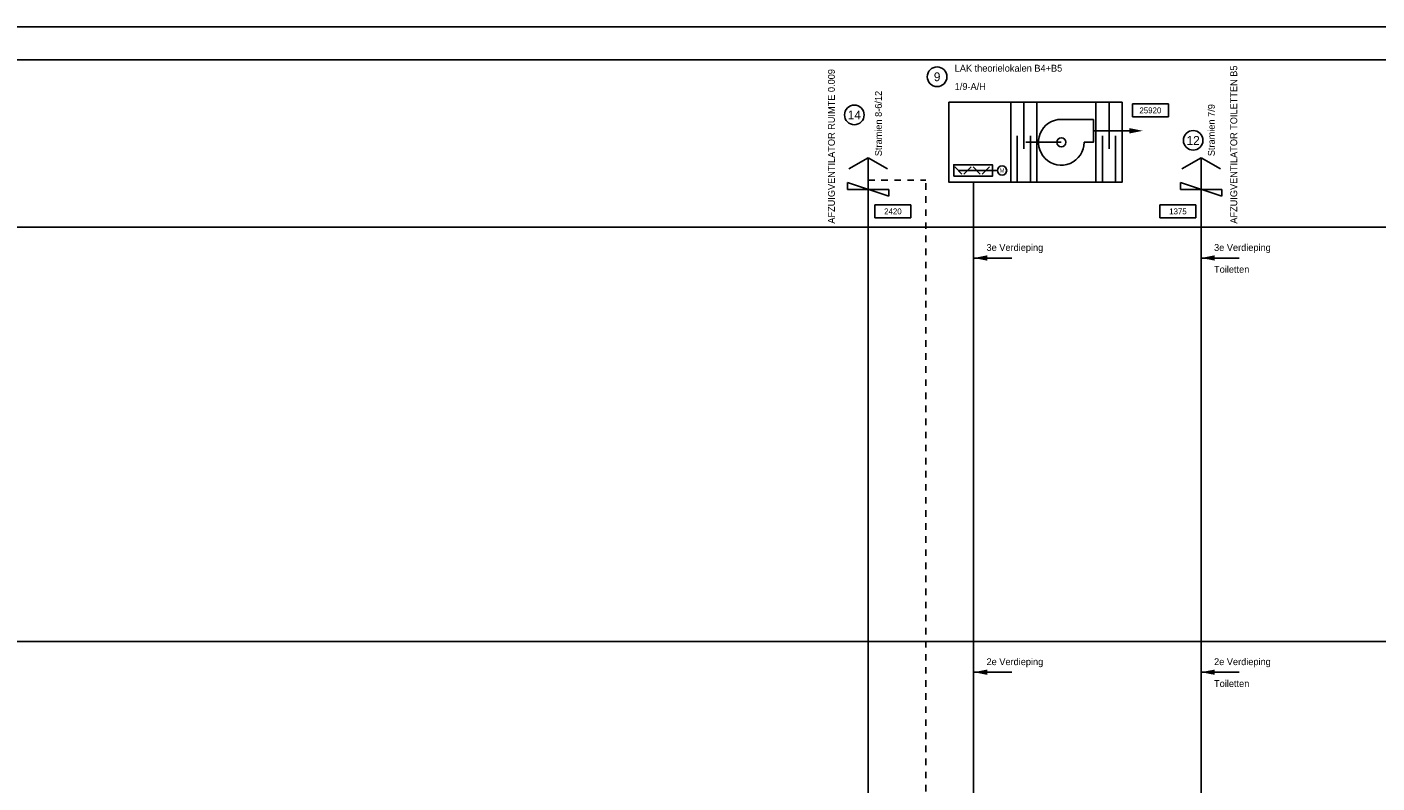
# Model space of a CAD drawing. Extents: x -490 to 1189, y 0 to 841.
# Tile 10 of 28: x 343 to 755, y 610 to 841. Entities that reach past the tile are written whole.
import ezdxf
from ezdxf.enums import TextEntityAlignment as Align

# ---------------------------------------------------------------- set-up
doc = ezdxf.new("R2010")
doc.units = 0
doc.linetypes.add('STABI22', pattern=[4, 2, -2])
doc.layers.get('0').update_dxf_attribs({"linetype": 'CONTINUOUS'})
for name, color, linetype in [('00KAD070', 5, 'CONTINUOUS'), ('WL$1----', 3, 'CONTINUOUS'), ('WL561---', 4, 'CONTINUOUS'), ('WL561---_RETOUR', 4, 'CONTINUOUS'), ('WL570---_TOEVOER', 3, 'CONTINUOUS'), ('WM561---', 1, 'CONTINUOUS')]:
    doc.layers.add(name, color=color, linetype=linetype)
doc.styles.add('BURO-018', font='BUROFONT.shx', dxfattribs={"height": 1.8})
doc.styles.add('BURO-025', font='BUROFONT.shx', dxfattribs={"height": 2.5})

# ---------------------------------------------------------------- blocks, each defined once
blk = doc.blocks.new('2322618')
at = {"color": 0, "linetype": 'CONTINUOUS'}
for p in [(-7, 7), (7, 7)]:
    blk.add_line(p, (0, 11.04), dxfattribs=at)
blk = doc.blocks.new('2322615')
at = {"color": 0, "linetype": 'CONTINUOUS'}
for p, q in [((-2.5, -7.5), (2.5, 7.5)), ((0, 7.5), (2.5, 7.5)), ((0, 7.5), (0, -7.5)), ((0, -7.5), (-2.5, -7.5))]:
    blk.add_line(p, q, dxfattribs=at)
at = {"color": 0, "linetype": 'CONTINUOUS', "style": 'BURO-018', "flags": 1}
blk.add_attdef('W_ID', (0, 0), '', height=1.8, dxfattribs=at)
blk = doc.blocks.new('30486013')
at = {"color": 0, "linetype": 'CONTINUOUS'}
blk.add_circle((0, 0), 2, dxfattribs=at)
at = {"color": 0, "linetype": 'CONTINUOUS', "style": 'BURO-018', "flags": 1}
blk.add_attdef('CV_MATCODE', (0, 0), '', height=1.8, dxfattribs=at)
blk = doc.blocks.new('3048601')
at = {"color": 0, "linetype": 'CONTINUOUS'}
blk.add_circle((0, 0), 2, dxfattribs=at)
at = {"color": 0, "linetype": 'CONTINUOUS', "style": 'BURO-018', "flags": 1}
blk.add_attdef('CV_MATCODE', (0, 0), '', height=1.8, dxfattribs=at)
blk = doc.blocks.new('AL-RNR')
at = {"color": 0, "linetype": 'CONTINUOUS'}
for p, q in [((-5.5, 2), (5.5, 2)), ((-5.5, -2), (-5.5, 2)), ((5.5, -2), (5.5, 2)), ((-5.5, -2), (5.5, -2))]:
    blk.add_line(p, q, dxfattribs=at)

msp = doc.modelspace()

# ---------------------------------------------------------------- hatches: boundary and pattern name
at = {"layer": 'WL570---_TOEVOER', "linetype": 'CONTINUOUS'}
for points in [[(679.64, 810.07), (683.77, 809.25), (679.64, 808.42), (679.64, 809.25)], [(636.23, 769.52), (632.11, 770.34), (636.23, 771.16), (636.23, 770.34)], [(705.77, 769.52), (701.65, 770.34), (705.77, 771.16), (705.77, 770.34)], [(636.23, 642.83), (632.11, 643.65), (636.23, 644.47), (636.23, 643.65)], [(705.77, 642.83), (701.65, 643.65), (705.77, 644.47), (705.77, 643.65)]]:
    msp.add_hatch(color=6, dxfattribs=at).paths.add_polyline_path(points)

# ---------------------------------------------------------------- linework, layer by layer
at = {"layer": '00KAD070', "linetype": 'CONTINUOUS'}
msp.add_line((1179, 831), (-479.54, 831), dxfattribs=at)
at = {"layer": 'WL$1----', "color": 3}
msp.add_line((1189, 841), (-489.54, 841), dxfattribs=at)
at = {"layer": 'WL561---', "color": 1}
for p, q in [((643.41, 793.49), (643.41, 817.99)), ((647.41, 803.74), (647.41, 817.99)), ((651.41, 793.49), (651.41, 817.99)), ((669.45, 793.49), (669.45, 817.99)), ((673.45, 803.74), (673.45, 817.99)), ((645.41, 793.49), (645.41, 807.74)), ((649.41, 793.49), (649.41, 807.74)), ((671.45, 793.49), (671.45, 807.74)), ((675.45, 793.49), (675.45, 807.74))]:
    msp.add_line(p, q, dxfattribs=at)
at = {"layer": 'WL561---', "color": 6}
for p, q in [((599.85, 800.97), (599.85, 316.96)), ((701.61, 800.97), (701.61, 316.96)), ((632.07, 779.75), (632.07, 793.49)), ((632.07, 779.75), (632.07, 282.53))]:
    msp.add_line(p, q, dxfattribs=at)
at = {"layer": 'WL561---', "color": 3}
for p, q in [((626.29, 798.22), (628.52, 795.99)), ((627.4, 797.1), (639.38, 797.1)), ((631.32, 798.22), (629.09, 795.99)), ((631.89, 798.22), (634.12, 795.99)), ((636.92, 798.22), (634.69, 795.99))]:
    msp.add_line(p, q, dxfattribs=at)
at = {"layer": 'WL561---', "color": 8, "linetype": 'CONTINUOUS'}
for p, q in [((-439.09, 779.75), (1169.98, 779.75)), ((-439.09, 653.07), (1169.98, 653.07))]:
    msp.add_line(p, q, dxfattribs=at)
at = {"layer": 'WL561---', "color": 3}
msp.add_lwpolyline([(668.67, 812.74), (658.87, 812.74, 2.414214), (665.87, 805.74), (668.67, 805.74)], format="xyb", close=True, dxfattribs=at)
msp.add_lwpolyline([(626, 795.35), (637.8, 795.35), (637.8, 798.85), (626, 798.85)], close=True, dxfattribs=at)
msp.add_circle((658.87, 805.74), 1.4, dxfattribs=at)
at = {"layer": 'WL561---_RETOUR', "color": 7, "linetype": 'CONTINUOUS'}
msp.add_lwpolyline([(624.54, 817.99), (624.54, 793.49), (677.45, 793.49), (677.45, 817.99)], close=True, dxfattribs=at)
at = {"layer": 'WL570---_TOEVOER', "color": 6, "linetype": 'CONTINUOUS'}
for p, q in [((668.58, 809.26), (679.95, 809.26)), ((679.95, 809.26), (679.98, 809.26)), ((658.87, 805.74), (648.05, 805.74)), ((643.72, 770.33), (632.07, 770.33)), ((713.26, 770.33), (701.61, 770.33)), ((643.72, 643.64), (632.07, 643.64)), ((713.26, 643.64), (701.61, 643.64))]:
    msp.add_line(p, q, dxfattribs=at)
at = {"layer": 'WM561---', "color": 1, "linetype": 'STABI22'}
for p in [(599.85, 794.17), (617.46, 299.21)]:
    msp.add_line(p, (617.46, 794.17), dxfattribs=at)

# ---------------------------------------------------------------- block references
at = {"layer": 'WL$1----', "color": 3, "xscale": 0.8400000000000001, "yscale": 0.8400000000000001, "zscale": 0.8400000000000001}
for p in [(599.85, 791.69), (701.61, 791.69)]:
    msp.add_blockref('2322618', p, dxfattribs=at)
at = {"layer": 'WL$1----', "color": 3, "xscale": 0.8400000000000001, "yscale": 0.8400000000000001, "zscale": 0.8400000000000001, "rotation": 270}
for p in [(599.85, 791.32), (701.61, 791.32)]:
    msp.add_blockref('2322615', p, dxfattribs=at)
at = {"layer": 'WL561---', "color": 3}
ref = msp.add_blockref('30486013', (640.78, 797.1), dxfattribs=dict(at, xscale=0.7000000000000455, yscale=0.7000000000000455, zscale=0.7))
ref.add_attrib('CV_TEXT1', 'M', dxfattribs={"layer": '0', "color": 1, "height": 1.26, "style": 'BURO-018'}).set_placement((640.78, 797.1), align=Align.MIDDLE)
at = {"layer": 'WL561---_RETOUR', "color": 7, "linetype": 'CONTINUOUS'}
ref = msp.add_blockref('3048601', (620.92, 825.77), dxfattribs=dict(at, xscale=1.5, yscale=1.5, zscale=1.5))
ref.add_attrib('CV_TEXT1', '9', dxfattribs={"layer": '0', "color": 1, "linetype": 'CONTINUOUS', "height": 2.7, "style": 'BURO-018'}).set_placement((620.92, 825.77), align=Align.MIDDLE)
ref = msp.add_blockref('3048601', (595.62, 814.1), dxfattribs=dict(at, xscale=1.5, yscale=1.5, zscale=1.5))
ref.add_attrib('CV_TEXT1', '14', dxfattribs={"layer": '0', "color": 1, "linetype": 'CONTINUOUS', "height": 2.7, "style": 'BURO-018'}).set_placement((595.62, 814.1), align=Align.MIDDLE)
ref = msp.add_blockref('AL-RNR', (686.09, 815.49), dxfattribs=at)
ref.add_attrib('AL_RNR', '25920', dxfattribs={"layer": '0', "color": 0, "linetype": 'CONTINUOUS', "height": 1.8, "style": 'BURO-018'}).set_placement((686.09, 815.49), align=Align.MIDDLE)
ref = msp.add_blockref('3048601', (699.17, 806.32), dxfattribs=dict(at, xscale=1.5, yscale=1.5, zscale=1.5))
ref.add_attrib('CV_TEXT1', '12', dxfattribs={"layer": '0', "color": 1, "linetype": 'CONTINUOUS', "height": 2.7, "style": 'BURO-018'}).set_placement((699.17, 806.32), align=Align.MIDDLE)
ref = msp.add_blockref('AL-RNR', (607.4, 784.59), dxfattribs=at)
ref.add_attrib('AL_RNR', '2420', dxfattribs={"layer": '0', "color": 0, "linetype": 'CONTINUOUS', "height": 1.8, "style": 'BURO-018'}).set_placement((607.4, 784.59), align=Align.MIDDLE)
ref = msp.add_blockref('AL-RNR', (694.52, 784.59), dxfattribs=at)
ref.add_attrib('AL_RNR', '1375', dxfattribs={"layer": '0', "color": 0, "linetype": 'CONTINUOUS', "height": 1.8, "style": 'BURO-018'}).set_placement((694.52, 784.59), align=Align.MIDDLE)

# ---------------------------------------------------------------- texts
at = {"layer": 'WL561---_RETOUR', "color": 7, "linetype": 'CONTINUOUS', "style": 'BURO-025'}
for s, p in [('LAK theorielokalen B4+B5', (626.29, 827.34)), ('1/9-A/H', (626.29, 821.75)), ('3e Verdieping', (636.02, 772.5)), ('3e Verdieping', (705.56, 772.5)), ('Toiletten', (705.56, 765.81)), ('2e Verdieping', (636.02, 645.81)), ('2e Verdieping', (705.56, 645.81)), ('Toiletten', (705.56, 639.12))]:
    msp.add_text(s, height=2.1, dxfattribs=at).set_placement(p)
for s, p in [('AFZUIGVENTILATOR RUIMTE 0.009', (589.66, 780.84)), ('AFZUIGVENTILATOR TOILETTEN B5', (712.63, 780.84)), ('Stramien 8-6/12', (604.03, 801.48)), ('Stramien 7/9', (705.78, 801.48))]:
    msp.add_text(s, height=2.1, rotation=90, dxfattribs=at).set_placement(p)

doc.saveas('drawing.dxf')
